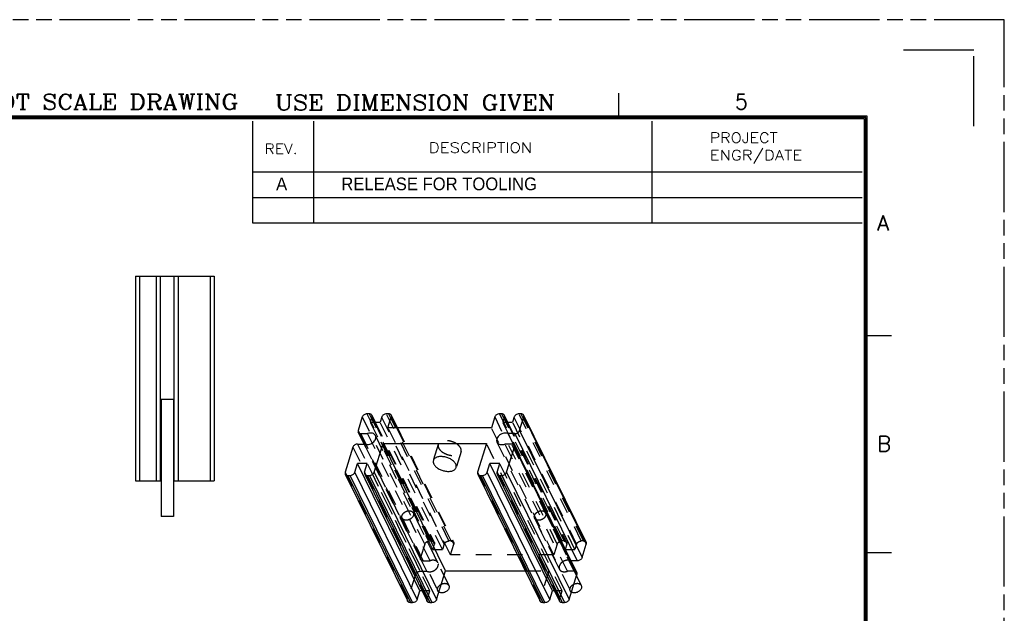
# Model space of a CAD drawing. Header units: millimetres. Extents: x 459 to 756, y -74 to 136.
# Tile 23 of 23: x 562 to 756, y 19 to 136. Entities that reach past the tile are written whole.
import ezdxf
from ezdxf.enums import TextEntityAlignment as Align

# ---------------------------------------------------------------- set-up
doc = ezdxf.new("R2010")
doc.units = ezdxf.units.MM
doc.header["$LTSCALE"] = 30.734
doc.linetypes.add('HIDDEN', pattern=[0.2, 0.1, -0.1])
doc.linetypes.add('PHANTOM', pattern=[0.8, 0.45, -0.05, 0.1, -0.05, 0.1, -0.05])
doc.layers.get('0').update_dxf_attribs({"linetype": 'CONTINUOUS'})
doc.layers.get('Defpoints').update_dxf_attribs({"linetype": 'CONTINUOUS'})
doc.layers.add('DEFAULT_2', color=8, linetype='HIDDEN')
doc.layers.add('dim', color=82, linetype='CONTINUOUS', lineweight=9)
doc.styles.add('CENTURY', font='ROMANC.shx')
doc.styles.add('CHINESE', font='PMingLiU.ttf')
doc.styles.add('SIMPLEX', font='SIMPLEX.shx', dxfattribs={"width": 0.8})

msp = doc.modelspace()

# ---------------------------------------------------------------- linework, layer by layer
at = {"color": 3, "linetype": 'Continuous'}
for p, q in [((680.28, 116.6), (680.28, 121.6)), ((734.01, 73.85), (729.01, 73.85)), ((734.01, 31.1), (729.01, 31.1))]:
    msp.add_line(p, q, dxfattribs=at)
at = {"linetype": 'Continuous'}
for p, q in [((729.18, 117.1), (486.18, 117.1)), ((728.93, 116.85), (486.43, 116.85)), ((728.68, 116.6), (486.68, 116.6)), ((728.68, -54.4), (728.68, 116.6)), ((728.93, -54.65), (728.93, 116.85)), ((729.18, -54.9), (729.18, 117.1)), ((608.18, 116.1), (608.18, 96.1)), ((620.18, 116.1), (620.18, 96.1)), ((686.78, 116.1), (686.78, 96.1)), ((608.18, 106.1), (728.18, 106.1)), ((608.18, 101.1), (728.18, 101.1)), ((608.18, 96.1), (728.18, 96.1))]:
    msp.add_line(p, q, dxfattribs=at)
at = {"color": 7, "linetype": 'Continuous'}
for p, q in [((585.15, 85.58), (585.15, 45.28)), ((585.15, 85.58), (600.65, 85.58)), ((585.95, 85.58), (585.95, 45.28)), ((589.32, 45.28), (589.32, 85.58)), ((590.12, 45.28), (590.12, 85.58)), ((592.75, 85.58), (592.75, 45.28)), ((593.55, 85.58), (593.55, 45.28)), ((599.85, 85.58), (599.85, 45.28)), ((600.65, 85.58), (600.65, 45.28)), ((590.24, 61.28), (590.24, 38.28)), ((592.64, 61.28), (590.24, 61.28)), ((592.64, 61.28), (592.64, 38.28)), ((631.16, 58.48), (630.74, 58.48)), ((631.68, 58.2), (632.35, 56.83)), ((634.98, 58.48), (634.57, 58.48)), ((635.5, 58.2), (636.72, 55.74)), ((657.22, 58.48), (656.81, 58.48)), ((657.75, 58.2), (658.42, 56.83)), ((661.05, 58.48), (660.63, 58.48)), ((661.57, 58.2), (673.86, 33.15)), ((629.81, 57.85), (629, 55.21)), ((631.7, 57.85), (631.39, 56.83)), ((631.39, 56.83), (633.32, 56.83)), ((631.7, 57.85), (632.2, 56.83)), ((633.64, 57.85), (633.32, 56.83)), ((634.87, 55.74), (635.52, 57.85)), ((635.52, 57.85), (636.56, 55.74)), ((655.88, 57.85), (655.23, 55.74)), ((657.77, 57.85), (657.45, 56.83)), ((657.45, 56.83), (659.39, 56.83)), ((657.77, 57.85), (658.27, 56.83)), ((659.7, 57.85), (659.39, 56.83)), ((660.77, 55.21), (661.59, 57.85)), ((661.59, 57.85), (673.88, 32.8)), ((630.16, 52.53), (629.01, 54.86)), ((630.59, 52.43), (629.54, 54.58)), ((629.54, 54.58), (630.86, 54.58)), ((631.77, 52.73), (630.86, 54.58)), ((655.23, 55.74), (634.87, 55.74)), ((659.59, 52.41), (658.52, 54.58)), ((659.84, 54.58), (658.52, 54.58)), ((659.84, 54.58), (672.13, 29.53)), ((660.77, 55.21), (673.07, 30.16)), ((628.9, 52.53), (630.22, 52.53)), ((632.16, 46.96), (633.9, 52.6)), ((646.19, 27.55), (633.9, 52.6)), ((633.9, 52.6), (654.26, 52.6)), ((654.26, 52.6), (652.51, 46.96)), ((659.21, 52.53), (657.89, 52.53)), ((627.97, 51.9), (626.45, 46.96)), ((658.22, 46.96), (659.75, 51.9)), ((672.02, 27.2), (659.73, 52.25)), ((672.04, 26.85), (659.75, 51.9)), ((628.34, 46.96), (628.87, 48.69)), ((641.16, 23.64), (628.87, 48.69)), ((630.8, 48.69), (628.87, 48.69)), ((630.27, 46.96), (630.8, 48.69)), ((654.4, 46.96), (654.93, 48.69)), ((667.23, 23.64), (654.93, 48.69)), ((656.87, 48.69), (654.93, 48.69)), ((656.34, 46.96), (656.87, 48.69)), ((626.47, 46.61), (638.76, 21.56)), ((640.63, 21.91), (628.34, 46.96)), ((630.29, 46.61), (642.58, 21.56)), ((632.16, 46.96), (644.45, 21.91)), ((652.53, 46.61), (664.83, 21.56)), ((666.7, 21.91), (654.4, 46.96)), ((656.35, 46.61), (668.65, 21.56)), ((658.22, 46.96), (670.52, 21.91)), ((585.15, 45.28), (590.24, 45.28)), ((592.64, 45.28), (600.65, 45.28)), ((626.99, 46.34), (639.28, 21.29)), ((626.99, 46.34), (627.41, 46.34)), ((639.7, 21.29), (627.41, 46.34)), ((630.81, 46.34), (643.11, 21.29)), ((630.81, 46.34), (631.23, 46.34)), ((631.23, 46.34), (643.52, 21.29)), ((653.06, 46.34), (665.35, 21.29)), ((653.06, 46.34), (653.47, 46.34)), ((665.76, 21.29), (653.47, 46.34)), ((656.88, 46.34), (657.29, 46.34)), ((656.88, 46.34), (669.17, 21.29)), ((657.29, 46.34), (669.59, 21.29)), ((592.64, 38.28), (590.24, 38.28)), ((673.07, 30.16), (673.88, 32.8)), ((672.13, 29.53), (670.88, 29.53)), ((644.45, 21.91), (646.19, 27.55)), ((646.19, 27.55), (661.89, 27.55)), ((645.9, 26.6), (646.85, 24.68)), ((670.52, 21.91), (672.04, 26.85)), ((671.97, 26.6), (672.91, 24.68)), ((640.63, 21.91), (641.16, 23.64)), ((641.56, 23.64), (641.16, 23.64)), ((666.7, 21.91), (667.23, 23.64)), ((667.63, 23.64), (667.23, 23.64)), ((639.28, 21.29), (639.7, 21.29)), ((643.11, 21.29), (643.52, 21.29)), ((665.35, 21.29), (665.76, 21.29)), ((669.17, 21.29), (669.59, 21.29))]:
    msp.add_line(p, q, dxfattribs=at)
for points, knots in [([(630.74, 58.48), (630.64, 58.48), (630.44, 58.44), (630.08, 58.27), (629.87, 58.03), (629.81, 57.85)], [0, 0, 0, 0, 0.254912, 0.51963, 1, 1, 1, 1]), ([(631.68, 58.2), (631.66, 58.25), (631.6, 58.33), (631.48, 58.41), (631.33, 58.47), (631.22, 58.48), (631.16, 58.48)], [0, 0, 0, 0, 0.226864, 0.465035, 0.722068, 1, 1, 1, 1]), ([(631.7, 57.85), (631.72, 57.91), (631.74, 58.03), (631.71, 58.15), (631.68, 58.2)], [0, 0, 0, 0, 0.517436, 1, 1, 1, 1]), ([(634.57, 58.48), (634.47, 58.48), (634.26, 58.44), (633.9, 58.27), (633.69, 58.03), (633.64, 57.85)], [0, 0, 0, 0, 0.254912, 0.51963, 1, 1, 1, 1]), ([(635.5, 58.2), (635.48, 58.25), (635.43, 58.33), (635.3, 58.41), (635.15, 58.47), (635.04, 58.48), (634.98, 58.48)], [0, 0, 0, 0, 0.226864, 0.465035, 0.722068, 1, 1, 1, 1]), ([(635.52, 57.85), (635.54, 57.91), (635.56, 58.03), (635.53, 58.15), (635.5, 58.2)], [0, 0, 0, 0, 0.517436, 1, 1, 1, 1]), ([(656.81, 58.48), (656.71, 58.48), (656.5, 58.44), (656.15, 58.27), (655.93, 58.03), (655.88, 57.85)], [0, 0, 0, 0, 0.254912, 0.51963, 1, 1, 1, 1]), ([(657.75, 58.2), (657.73, 58.25), (657.67, 58.33), (657.55, 58.41), (657.39, 58.47), (657.28, 58.48), (657.22, 58.48)], [0, 0, 0, 0, 0.226864, 0.465035, 0.722068, 1, 1, 1, 1]), ([(657.77, 57.85), (657.79, 57.91), (657.8, 58.03), (657.77, 58.15), (657.75, 58.2)], [0, 0, 0, 0, 0.517436, 1, 1, 1, 1]), ([(660.63, 58.48), (660.53, 58.48), (660.33, 58.44), (659.97, 58.27), (659.76, 58.03), (659.7, 57.85)], [0, 0, 0, 0, 0.254912, 0.51963, 1, 1, 1, 1]), ([(661.57, 58.2), (661.55, 58.25), (661.49, 58.33), (661.37, 58.41), (661.22, 58.47), (661.1, 58.48), (661.05, 58.48)], [0, 0, 0, 0, 0.226864, 0.465035, 0.722068, 1, 1, 1, 1]), ([(661.59, 57.85), (661.61, 57.91), (661.63, 58.03), (661.6, 58.15), (661.57, 58.2)], [0, 0, 0, 0, 0.517436, 1, 1, 1, 1]), ([(629, 55.21), (628.98, 55.15), (628.96, 55.03), (628.99, 54.91), (629.01, 54.86)], [0, 0, 0, 0, 0.517436, 1, 1, 1, 1]), ([(629.01, 54.86), (629.03, 54.81), (629.09, 54.73), (629.22, 54.65), (629.37, 54.59), (629.48, 54.58), (629.54, 54.58)], [0, 0, 0, 0, 0.226864, 0.465035, 0.722068, 1, 1, 1, 1]), ([(632.41, 54.19), (632.38, 54.25), (632.31, 54.35), (632.12, 54.53), (631.79, 54.68), (631.33, 54.71), (631.01, 54.64), (630.86, 54.58)], [0, 0, 0, 0, 0.106555, 0.216033, 0.451131, 0.714461, 1, 1, 1, 1]), ([(658.52, 54.58), (658.27, 54.7), (657.81, 54.72), (657.24, 54.54), (656.84, 54.31), (656.52, 54), (656.31, 53.64), (656.24, 53.31), (656.27, 53.08), (656.31, 52.97), (656.33, 52.91)], [0, 0, 0, 0, 0.247611, 0.386617, 0.526904, 0.661574, 0.785354, 0.896672, 0.948937, 1, 1, 1, 1]), ([(659.84, 54.58), (659.94, 54.58), (660.15, 54.62), (660.5, 54.79), (660.72, 55.03), (660.77, 55.21)], [0, 0, 0, 0, 0.254912, 0.51963, 1, 1, 1, 1]), ([(628.9, 52.53), (628.8, 52.53), (628.6, 52.49), (628.24, 52.32), (628.03, 52.08), (627.97, 51.9)], [0, 0, 0, 0, 0.254912, 0.51963, 1, 1, 1, 1]), ([(630.22, 52.53), (630.47, 52.41), (630.94, 52.39), (631.5, 52.56), (631.9, 52.8), (632.23, 53.11), (632.44, 53.47), (632.5, 53.79), (632.48, 54.03), (632.44, 54.14), (632.41, 54.19)], [0, 0, 0, 0, 0.247611, 0.386617, 0.526904, 0.661574, 0.785354, 0.896672, 0.948937, 1, 1, 1, 1]), ([(656.33, 52.91), (656.36, 52.86), (656.43, 52.75), (656.62, 52.57), (656.96, 52.43), (657.42, 52.4), (657.73, 52.47), (657.89, 52.53)], [0, 0, 0, 0, 0.106555, 0.216033, 0.451131, 0.714461, 1, 1, 1, 1]), ([(659.73, 52.25), (659.71, 52.29), (659.65, 52.37), (659.53, 52.46), (659.38, 52.51), (659.26, 52.53), (659.21, 52.53)], [0, 0, 0, 0, 0.226864, 0.465035, 0.722068, 1, 1, 1, 1]), ([(659.75, 51.9), (659.77, 51.96), (659.79, 52.08), (659.76, 52.2), (659.73, 52.25)], [0, 0, 0, 0, 0.517436, 1, 1, 1, 1]), ([(643.8, 49.29), (643.77, 49.18), (643.75, 48.94), (643.83, 48.71), (643.88, 48.59)], [0, 0, 0, 0, 0.473984, 1, 1, 1, 1]), ([(648.21, 48.59), (648.12, 48.77), (647.86, 49.11), (647.31, 49.52), (646.63, 49.84), (645.9, 50.03), (645.18, 50.08), (644.63, 49.99), (644.26, 49.83), (644.05, 49.68), (643.89, 49.5), (643.82, 49.36), (643.8, 49.29)], [0, 0, 0, 0, 0.113767, 0.247145, 0.393353, 0.542296, 0.683262, 0.807427, 0.861897, 0.911367, 0.95682, 1, 1, 1, 1]), ([(643.88, 48.59), (643.97, 48.42), (644.24, 48.07), (644.79, 47.66), (645.46, 47.35), (646.19, 47.16), (646.91, 47.11), (647.47, 47.2), (647.83, 47.36), (648.04, 47.51), (648.2, 47.69), (648.27, 47.83), (648.29, 47.9)], [0, 0, 0, 0, 0.113767, 0.247145, 0.393353, 0.542296, 0.683262, 0.807427, 0.861897, 0.911367, 0.95682, 1, 1, 1, 1]), ([(648.29, 47.9), (648.33, 48.01), (648.34, 48.25), (648.27, 48.48), (648.21, 48.59)], [0, 0, 0, 0, 0.473984, 1, 1, 1, 1]), ([(626.45, 46.96), (626.43, 46.9), (626.41, 46.78), (626.44, 46.66), (626.47, 46.61)], [0, 0, 0, 0, 0.517436, 1, 1, 1, 1]), ([(626.47, 46.61), (626.49, 46.57), (626.55, 46.49), (626.67, 46.4), (626.82, 46.35), (626.93, 46.34), (626.99, 46.34)], [0, 0, 0, 0, 0.226864, 0.465035, 0.722068, 1, 1, 1, 1]), ([(627.41, 46.34), (627.51, 46.34), (627.71, 46.37), (628.07, 46.54), (628.28, 46.78), (628.34, 46.96)], [0, 0, 0, 0, 0.254912, 0.51963, 1, 1, 1, 1]), ([(630.27, 46.96), (630.25, 46.9), (630.23, 46.78), (630.26, 46.66), (630.29, 46.61)], [0, 0, 0, 0, 0.517436, 1, 1, 1, 1]), ([(630.29, 46.61), (630.31, 46.57), (630.37, 46.49), (630.49, 46.4), (630.64, 46.35), (630.76, 46.34), (630.81, 46.34)], [0, 0, 0, 0, 0.226864, 0.465035, 0.722068, 1, 1, 1, 1]), ([(631.23, 46.34), (631.33, 46.34), (631.53, 46.37), (631.89, 46.54), (632.1, 46.78), (632.16, 46.96)], [0, 0, 0, 0, 0.254912, 0.51963, 1, 1, 1, 1]), ([(652.51, 46.96), (652.5, 46.9), (652.48, 46.78), (652.51, 46.66), (652.53, 46.61)], [0, 0, 0, 0, 0.517436, 1, 1, 1, 1]), ([(652.53, 46.61), (652.55, 46.57), (652.61, 46.49), (652.74, 46.4), (652.89, 46.35), (653, 46.34), (653.06, 46.34)], [0, 0, 0, 0, 0.226864, 0.465035, 0.722068, 1, 1, 1, 1]), ([(653.47, 46.34), (653.57, 46.34), (653.78, 46.37), (654.13, 46.54), (654.35, 46.78), (654.4, 46.96)], [0, 0, 0, 0, 0.254912, 0.51963, 1, 1, 1, 1]), ([(656.34, 46.96), (656.32, 46.9), (656.3, 46.78), (656.33, 46.66), (656.35, 46.61)], [0, 0, 0, 0, 0.517436, 1, 1, 1, 1]), ([(656.35, 46.61), (656.38, 46.57), (656.43, 46.49), (656.56, 46.4), (656.71, 46.35), (656.82, 46.34), (656.88, 46.34)], [0, 0, 0, 0, 0.226864, 0.465035, 0.722068, 1, 1, 1, 1]), ([(657.29, 46.34), (657.39, 46.34), (657.6, 46.37), (657.95, 46.54), (658.17, 46.78), (658.22, 46.96)], [0, 0, 0, 0, 0.254912, 0.51963, 1, 1, 1, 1]), ([(673.86, 33.15), (673.89, 33.1), (673.92, 32.98), (673.9, 32.86), (673.88, 32.8)], [0, 0, 0, 0, 0.482564, 1, 1, 1, 1]), ([(673.07, 30.16), (673.01, 29.98), (672.8, 29.74), (672.44, 29.57), (672.23, 29.53), (672.13, 29.53)], [0, 0, 0, 0, 0.48037, 0.745088, 1, 1, 1, 1]), ([(672.02, 27.2), (672.05, 27.15), (672.08, 27.03), (672.06, 26.91), (672.04, 26.85)], [0, 0, 0, 0, 0.482564, 1, 1, 1, 1]), ([(646.87, 24.15), (646.85, 24.06), (646.76, 23.89), (646.57, 23.65), (646.32, 23.46), (646.03, 23.31), (645.72, 23.22), (645.42, 23.2), (645.13, 23.25), (644.97, 23.33), (644.9, 23.38)], [0, 0, 0, 0, 0.116624, 0.242938, 0.376191, 0.51218, 0.646144, 0.773725, 0.891906, 1, 1, 1, 1]), ([(646.85, 24.68), (646.88, 24.6), (646.93, 24.42), (646.9, 24.24), (646.87, 24.15)], [0, 0, 0, 0, 0.482585, 1, 1, 1, 1]), ([(672.94, 24.15), (672.91, 24.06), (672.83, 23.89), (672.63, 23.65), (672.38, 23.46), (672.09, 23.31), (671.79, 23.22), (671.48, 23.2), (671.2, 23.25), (671.03, 23.33), (670.96, 23.38)], [0, 0, 0, 0, 0.116624, 0.242938, 0.376191, 0.51218, 0.646144, 0.773725, 0.891906, 1, 1, 1, 1]), ([(672.91, 24.68), (672.95, 24.6), (672.99, 24.42), (672.97, 24.24), (672.94, 24.15)], [0, 0, 0, 0, 0.482585, 1, 1, 1, 1]), ([(639.28, 21.29), (639.23, 21.29), (639.12, 21.3), (638.96, 21.35), (638.84, 21.44), (638.78, 21.52), (638.76, 21.56)], [0, 0, 0, 0, 0.277932, 0.534965, 0.773136, 1, 1, 1, 1]), ([(640.63, 21.91), (640.57, 21.73), (640.36, 21.49), (640, 21.32), (639.8, 21.29), (639.7, 21.29)], [0, 0, 0, 0, 0.48037, 0.745088, 1, 1, 1, 1]), ([(643.11, 21.29), (643.05, 21.29), (642.94, 21.3), (642.78, 21.35), (642.66, 21.44), (642.6, 21.52), (642.58, 21.56)], [0, 0, 0, 0, 0.277932, 0.534965, 0.773136, 1, 1, 1, 1]), ([(644.45, 21.91), (644.4, 21.73), (644.18, 21.49), (643.83, 21.32), (643.62, 21.29), (643.52, 21.29)], [0, 0, 0, 0, 0.48037, 0.745088, 1, 1, 1, 1]), ([(665.35, 21.29), (665.29, 21.29), (665.18, 21.3), (665.03, 21.35), (664.9, 21.44), (664.85, 21.52), (664.83, 21.56)], [0, 0, 0, 0, 0.277932, 0.534965, 0.773136, 1, 1, 1, 1]), ([(666.7, 21.91), (666.64, 21.73), (666.43, 21.49), (666.07, 21.32), (665.86, 21.29), (665.76, 21.29)], [0, 0, 0, 0, 0.48037, 0.745088, 1, 1, 1, 1]), ([(669.17, 21.29), (669.12, 21.29), (669, 21.3), (668.85, 21.35), (668.73, 21.44), (668.67, 21.52), (668.65, 21.56)], [0, 0, 0, 0, 0.277932, 0.534965, 0.773136, 1, 1, 1, 1]), ([(670.52, 21.91), (670.46, 21.73), (670.25, 21.49), (669.89, 21.32), (669.69, 21.29), (669.59, 21.29)], [0, 0, 0, 0, 0.48037, 0.745088, 1, 1, 1, 1])]:
    msp.add_open_spline(points, degree=3, knots=knots, dxfattribs=at)
at = {"layer": 'DEFAULT_2', "color": 8, "linetype": 'HIDDEN'}
for p, q in [((630.74, 58.48), (643.04, 33.43)), ((631.16, 58.48), (643.45, 33.43)), ((646.86, 33.43), (634.57, 58.48)), ((634.98, 58.48), (647.27, 33.43)), ((656.81, 58.48), (669.1, 33.43)), ((657.22, 58.48), (669.52, 33.43)), ((672.92, 33.43), (660.63, 58.48)), ((661.05, 58.48), (673.34, 33.43)), ((629.81, 57.85), (642.11, 32.8)), ((643.68, 31.78), (631.39, 56.83)), ((632.2, 56.83), (643.99, 32.8)), ((632.35, 56.83), (643.98, 33.15)), ((645.61, 31.78), (633.32, 56.83)), ((645.93, 32.8), (633.64, 57.85)), ((655.88, 57.85), (668.17, 32.8)), ((669.75, 31.78), (657.45, 56.83)), ((658.27, 56.83), (670.06, 32.8)), ((658.42, 56.83), (670.04, 33.15)), ((671.68, 31.78), (659.39, 56.83)), ((671.99, 32.8), (659.7, 57.85)), ((641.29, 30.16), (629, 55.21)), ((647.16, 30.69), (634.87, 55.74)), ((636.56, 55.74), (647.82, 32.8)), ((636.72, 55.74), (647.8, 33.15)), ((667.52, 30.69), (655.23, 55.74)), ((628.9, 52.53), (641.2, 27.47)), ((641.31, 29.8), (630.16, 52.53)), ((642.52, 27.47), (630.22, 52.53)), ((641.83, 29.53), (630.59, 52.43)), ((643.15, 29.53), (631.77, 52.73)), ((644.7, 29.14), (632.41, 54.19)), ((644.77, 52.42), (643.8, 49.29)), ((666.55, 27.55), (654.26, 52.6)), ((668.63, 27.86), (656.33, 52.91)), ((670.18, 27.47), (657.89, 52.53)), ((671.5, 27.47), (659.21, 52.53)), ((670.82, 29.53), (659.59, 52.41)), ((627.97, 51.9), (640.27, 26.85)), ((649.26, 51.03), (648.29, 47.9)), ((643.1, 23.64), (630.8, 48.69)), ((669.16, 23.64), (656.87, 48.69)), ((626.45, 46.96), (638.74, 21.91)), ((630.27, 46.96), (642.56, 21.91)), ((652.51, 46.96), (664.81, 21.91)), ((656.34, 46.96), (668.63, 21.91)), ((639.83, 38.98), (645.9, 26.6)), ((665.9, 38.98), (671.97, 26.6)), ((637.67, 37.92), (644.69, 23.62)), ((663.74, 37.92), (670.76, 23.62)), ((643.45, 33.43), (643.04, 33.43)), ((647.27, 33.43), (646.86, 33.43)), ((669.52, 33.43), (669.1, 33.43)), ((673.34, 33.43), (672.92, 33.43)), ((642.11, 32.8), (641.29, 30.16)), ((643.99, 32.8), (643.68, 31.78)), ((643.68, 31.78), (645.61, 31.78)), ((645.93, 32.8), (645.61, 31.78)), ((647.16, 30.69), (647.82, 32.8)), ((668.17, 32.8), (667.52, 30.69)), ((670.06, 32.8), (669.75, 31.78)), ((669.75, 31.78), (671.68, 31.78)), ((671.99, 32.8), (671.68, 31.78)), ((641.83, 29.53), (643.15, 29.53)), ((667.52, 30.69), (647.16, 30.69)), ((670.88, 29.53), (670.82, 29.53)), ((641.2, 27.47), (642.52, 27.47)), ((661.89, 27.55), (666.55, 27.55)), ((666.55, 27.55), (664.81, 21.91)), ((671.5, 27.47), (670.18, 27.47)), ((640.27, 26.85), (638.74, 21.91)), ((643.1, 23.64), (641.56, 23.64)), ((642.56, 21.91), (643.1, 23.64)), ((669.16, 23.64), (667.63, 23.64)), ((668.63, 21.91), (669.16, 23.64))]:
    msp.add_line(p, q, dxfattribs=at)
msp.add_arc((641.83, 30.37), 0.841, 267.006, 270.0093, dxfattribs=at)
for points, knots in [([(644.77, 52.42), (644.74, 52.31), (644.72, 52.07), (644.8, 51.84), (644.85, 51.73)], [0, 0, 0, 0, 0.473984, 1, 1, 1, 1]), ([(649.18, 51.73), (649.09, 51.9), (648.82, 52.25), (648.28, 52.66), (647.6, 52.98), (646.87, 53.17), (646.15, 53.21), (645.6, 53.12), (645.23, 52.96), (645.02, 52.81), (644.86, 52.63), (644.79, 52.49), (644.77, 52.42)], [0, 0, 0, 0, 0.113767, 0.247145, 0.393353, 0.542296, 0.683262, 0.807427, 0.861897, 0.911367, 0.95682, 1, 1, 1, 1]), ([(644.85, 51.73), (644.94, 51.55), (645.21, 51.21), (645.75, 50.8), (646.43, 50.48), (647.16, 50.29), (647.88, 50.24), (648.43, 50.34), (648.8, 50.49), (649.01, 50.64), (649.17, 50.82), (649.24, 50.96), (649.26, 51.03)], [0, 0, 0, 0, 0.113767, 0.247145, 0.393353, 0.542296, 0.683262, 0.807427, 0.861897, 0.911367, 0.95682, 1, 1, 1, 1]), ([(649.26, 51.03), (649.29, 51.14), (649.31, 51.39), (649.23, 51.62), (649.18, 51.73)], [0, 0, 0, 0, 0.473984, 1, 1, 1, 1]), ([(637.65, 38.45), (637.71, 38.66), (637.94, 38.96), (638.34, 39.23), (638.7, 39.36), (639.05, 39.4), (639.39, 39.36), (639.66, 39.21), (639.79, 39.06), (639.83, 38.98)], [0, 0, 0, 0, 0.251344, 0.390679, 0.530418, 0.664076, 0.786859, 0.897545, 1, 1, 1, 1]), ([(639.83, 38.98), (639.87, 38.9), (639.91, 38.72), (639.88, 38.54), (639.86, 38.45)], [0, 0, 0, 0, 0.482585, 1, 1, 1, 1]), ([(663.71, 38.45), (663.78, 38.66), (664.01, 38.96), (664.41, 39.23), (664.76, 39.36), (665.12, 39.4), (665.45, 39.36), (665.73, 39.21), (665.85, 39.06), (665.9, 38.98)], [0, 0, 0, 0, 0.251344, 0.390679, 0.530418, 0.664076, 0.786859, 0.897545, 1, 1, 1, 1]), ([(665.9, 38.98), (665.93, 38.9), (665.98, 38.72), (665.95, 38.54), (665.92, 38.45)], [0, 0, 0, 0, 0.482585, 1, 1, 1, 1]), ([(637.67, 37.92), (637.64, 38), (637.59, 38.18), (637.62, 38.36), (637.65, 38.45)], [0, 0, 0, 0, 0.482585, 1, 1, 1, 1]), ([(639.86, 38.45), (639.79, 38.23), (639.56, 37.93), (639.16, 37.67), (638.81, 37.54), (638.45, 37.49), (638.12, 37.54), (637.84, 37.68), (637.72, 37.84), (637.67, 37.92)], [0, 0, 0, 0, 0.251344, 0.390679, 0.530418, 0.664076, 0.786859, 0.897545, 1, 1, 1, 1]), ([(663.74, 37.92), (663.7, 38), (663.66, 38.18), (663.69, 38.36), (663.71, 38.45)], [0, 0, 0, 0, 0.482585, 1, 1, 1, 1]), ([(665.92, 38.45), (665.86, 38.23), (665.63, 37.93), (665.23, 37.67), (664.87, 37.54), (664.52, 37.49), (664.18, 37.54), (663.91, 37.68), (663.78, 37.84), (663.74, 37.92)], [0, 0, 0, 0, 0.251344, 0.390679, 0.530418, 0.664076, 0.786859, 0.897545, 1, 1, 1, 1]), ([(642.11, 32.8), (642.16, 32.98), (642.38, 33.22), (642.73, 33.39), (642.94, 33.43), (643.04, 33.43)], [0, 0, 0, 0, 0.48037, 0.745088, 1, 1, 1, 1]), ([(643.45, 33.43), (643.51, 33.43), (643.62, 33.42), (643.77, 33.36), (643.9, 33.28), (643.95, 33.2), (643.98, 33.15)], [0, 0, 0, 0, 0.277932, 0.534965, 0.773136, 1, 1, 1, 1]), ([(643.98, 33.15), (644, 33.1), (644.03, 32.98), (644.01, 32.86), (643.99, 32.8)], [0, 0, 0, 0, 0.482564, 1, 1, 1, 1]), ([(645.93, 32.8), (645.98, 32.98), (646.2, 33.22), (646.55, 33.39), (646.76, 33.43), (646.86, 33.43)], [0, 0, 0, 0, 0.48037, 0.745088, 1, 1, 1, 1]), ([(647.27, 33.43), (647.33, 33.43), (647.44, 33.42), (647.6, 33.36), (647.72, 33.28), (647.78, 33.2), (647.8, 33.15)], [0, 0, 0, 0, 0.277932, 0.534965, 0.773136, 1, 1, 1, 1]), ([(647.8, 33.15), (647.82, 33.1), (647.85, 32.98), (647.83, 32.86), (647.82, 32.8)], [0, 0, 0, 0, 0.482564, 1, 1, 1, 1]), ([(668.17, 32.8), (668.23, 32.98), (668.44, 33.22), (668.8, 33.39), (669, 33.43), (669.1, 33.43)], [0, 0, 0, 0, 0.48037, 0.745088, 1, 1, 1, 1]), ([(669.52, 33.43), (669.57, 33.43), (669.69, 33.42), (669.84, 33.36), (669.96, 33.28), (670.02, 33.2), (670.04, 33.15)], [0, 0, 0, 0, 0.277932, 0.534965, 0.773136, 1, 1, 1, 1]), ([(670.04, 33.15), (670.07, 33.1), (670.1, 32.98), (670.08, 32.86), (670.06, 32.8)], [0, 0, 0, 0, 0.482564, 1, 1, 1, 1]), ([(671.99, 32.8), (672.05, 32.98), (672.26, 33.22), (672.62, 33.39), (672.82, 33.43), (672.92, 33.43)], [0, 0, 0, 0, 0.48037, 0.745088, 1, 1, 1, 1]), ([(673.34, 33.43), (673.4, 33.43), (673.51, 33.42), (673.66, 33.36), (673.79, 33.28), (673.84, 33.2), (673.86, 33.15)], [0, 0, 0, 0, 0.277932, 0.534965, 0.773136, 1, 1, 1, 1]), ([(641.31, 29.8), (641.28, 29.86), (641.25, 29.98), (641.27, 30.1), (641.29, 30.16)], [0, 0, 0, 0, 0.482564, 1, 1, 1, 1]), ([(641.79, 29.53), (641.69, 29.54), (641.53, 29.57), (641.38, 29.69), (641.33, 29.76), (641.31, 29.8)], [0, 0, 0, 0, 0.530634, 0.770406, 1, 1, 1, 1]), ([(642.52, 27.47), (642.77, 27.36), (643.23, 27.34), (643.79, 27.51), (644.2, 27.75), (644.52, 28.06), (644.73, 28.42), (644.8, 28.74), (644.77, 28.98), (644.73, 29.09), (644.7, 29.14)], [0, 0, 0, 0, 0.247611, 0.386617, 0.526904, 0.661574, 0.785354, 0.896672, 0.948937, 1, 1, 1, 1]), ([(644.57, 29.33), (644.5, 29.41), (644.3, 29.55), (643.95, 29.64), (643.55, 29.64), (643.28, 29.58), (643.15, 29.53)], [0, 0, 0, 0, 0.218156, 0.457944, 0.720555, 1, 1, 1, 1]), ([(644.7, 29.14), (644.68, 29.19), (644.64, 29.26), (644.59, 29.32), (644.57, 29.33)], [0, 0, 0, 0, 0.74728, 1, 1, 1, 1]), ([(670.49, 29.62), (670.25, 29.66), (669.87, 29.62), (669.42, 29.43), (669.1, 29.22), (668.84, 28.97), (668.65, 28.68), (668.55, 28.38), (668.54, 28.17), (668.56, 28.07)], [0, 0, 0, 0, 0.256673, 0.393407, 0.529514, 0.660628, 0.783344, 0.896097, 1, 1, 1, 1]), ([(670.82, 29.53), (670.79, 29.54), (670.69, 29.58), (670.57, 29.61), (670.49, 29.62)], [0, 0, 0, 0, 0.241364, 1, 1, 1, 1]), ([(640.27, 26.85), (640.32, 27.03), (640.54, 27.27), (640.89, 27.44), (641.1, 27.47), (641.2, 27.47)], [0, 0, 0, 0, 0.48037, 0.745088, 1, 1, 1, 1]), ([(668.56, 28.07), (668.56, 28.06), (668.58, 27.98), (668.6, 27.91), (668.63, 27.86)], [0, 0, 0, 0, 0.252516, 1, 1, 1, 1]), ([(668.63, 27.86), (668.65, 27.81), (668.72, 27.7), (668.92, 27.52), (669.25, 27.38), (669.71, 27.35), (670.02, 27.42), (670.18, 27.47)], [0, 0, 0, 0, 0.106555, 0.216033, 0.451131, 0.714461, 1, 1, 1, 1]), ([(671.5, 27.47), (671.56, 27.47), (671.67, 27.46), (671.82, 27.41), (671.95, 27.32), (672, 27.24), (672.02, 27.2)], [0, 0, 0, 0, 0.277932, 0.534965, 0.773136, 1, 1, 1, 1]), ([(644.69, 23.62), (644.65, 23.7), (644.61, 23.88), (644.64, 24.06), (644.66, 24.15)], [0, 0, 0, 0, 0.482585, 1, 1, 1, 1]), ([(644.66, 24.15), (644.73, 24.37), (644.96, 24.67), (645.36, 24.93), (645.71, 25.06), (646.07, 25.11), (646.4, 25.06), (646.68, 24.92), (646.8, 24.76), (646.85, 24.68)], [0, 0, 0, 0, 0.251344, 0.390679, 0.530418, 0.664076, 0.786859, 0.897545, 1, 1, 1, 1]), ([(644.9, 23.38), (644.85, 23.41), (644.77, 23.48), (644.71, 23.58), (644.69, 23.62)], [0, 0, 0, 0, 0.507237, 1, 1, 1, 1]), ([(670.76, 23.62), (670.72, 23.7), (670.67, 23.88), (670.7, 24.06), (670.73, 24.15)], [0, 0, 0, 0, 0.482585, 1, 1, 1, 1]), ([(670.73, 24.15), (670.8, 24.37), (671.02, 24.67), (671.43, 24.93), (671.78, 25.06), (672.14, 25.11), (672.47, 25.06), (672.74, 24.92), (672.87, 24.76), (672.91, 24.68)], [0, 0, 0, 0, 0.251344, 0.390679, 0.530418, 0.664076, 0.786859, 0.897545, 1, 1, 1, 1]), ([(670.96, 23.38), (670.92, 23.41), (670.84, 23.48), (670.78, 23.58), (670.76, 23.62)], [0, 0, 0, 0, 0.507237, 1, 1, 1, 1]), ([(638.76, 21.56), (638.73, 21.61), (638.7, 21.73), (638.72, 21.85), (638.74, 21.91)], [0, 0, 0, 0, 0.482564, 1, 1, 1, 1]), ([(642.58, 21.56), (642.56, 21.61), (642.53, 21.73), (642.55, 21.85), (642.56, 21.91)], [0, 0, 0, 0, 0.482564, 1, 1, 1, 1]), ([(664.83, 21.56), (664.8, 21.61), (664.77, 21.73), (664.79, 21.85), (664.81, 21.91)], [0, 0, 0, 0, 0.482564, 1, 1, 1, 1]), ([(668.65, 21.56), (668.62, 21.61), (668.59, 21.73), (668.61, 21.85), (668.63, 21.91)], [0, 0, 0, 0, 0.482564, 1, 1, 1, 1])]:
    msp.add_open_spline(points, degree=3, knots=knots, dxfattribs=at)
at = {"layer": 'Defpoints', "color": 2, "linetype": 'PHANTOM'}
msp.add_lwpolyline([(459.18, -73.9), (756.18, -73.9), (756.18, 136.1), (459.18, 136.1)], close=True, dxfattribs=at)
msp.add_lwpolyline([(750.18, 115.1), (750.18, 130.1), (735.18, 130.1)], dxfattribs=at)

# ---------------------------------------------------------------- texts
at = {"color": 3, "linetype": 'Continuous', "style": 'CENTURY'}
for s, height, width, p, p2 in [('DO NOT SCALE DRAWING', 3, 1.004831, (546.05, 118.42), (605.48, 118.42)), ('USE DIMENSION GIVEN', 3, 1.013123, (612.61, 118.27), (667.76, 118.27)), ('REV.', 2, 0.985507, (610.59, 109.65), (617.07, 109.65)), ('DESCRIPTION', 2, 1.009434, (642.91, 109.9), (663.29, 109.9)), ('ENGR/DATE', 2, 1.005263, (698.22, 108.41), (716.41, 108.41))]:
    msp.add_text(s, height=height, dxfattribs=dict(at, width=width)).set_placement(p, p2, align=Align.FIT)
at = {"color": 3, "linetype": 'Continuous', "style": 'SIMPLEX'}
for s, p in [('5', (703.15, 118.44)), ('A', (731.19, 94.55)), ('B', (731.19, 51.08))]:
    msp.add_text(s, height=3, dxfattribs=at).set_placement(p)
at = {"color": 3, "linetype": 'Continuous', "style": 'CENTURY'}
msp.add_text('PROJECT', height=2, dxfattribs=at).set_placement((698.22, 111.85), (711.55, 111.85), align=Align.FIT)
at = {"layer": 'dim', "style": 'CHINESE'}
for s, p in [('A', (612.85, 102.51)), ('RELEASE FOR TOOLING', (625.68, 102.51))]:
    msp.add_text(s, height=2.5, dxfattribs=at).set_placement(p)

doc.saveas('drawing.dxf')
